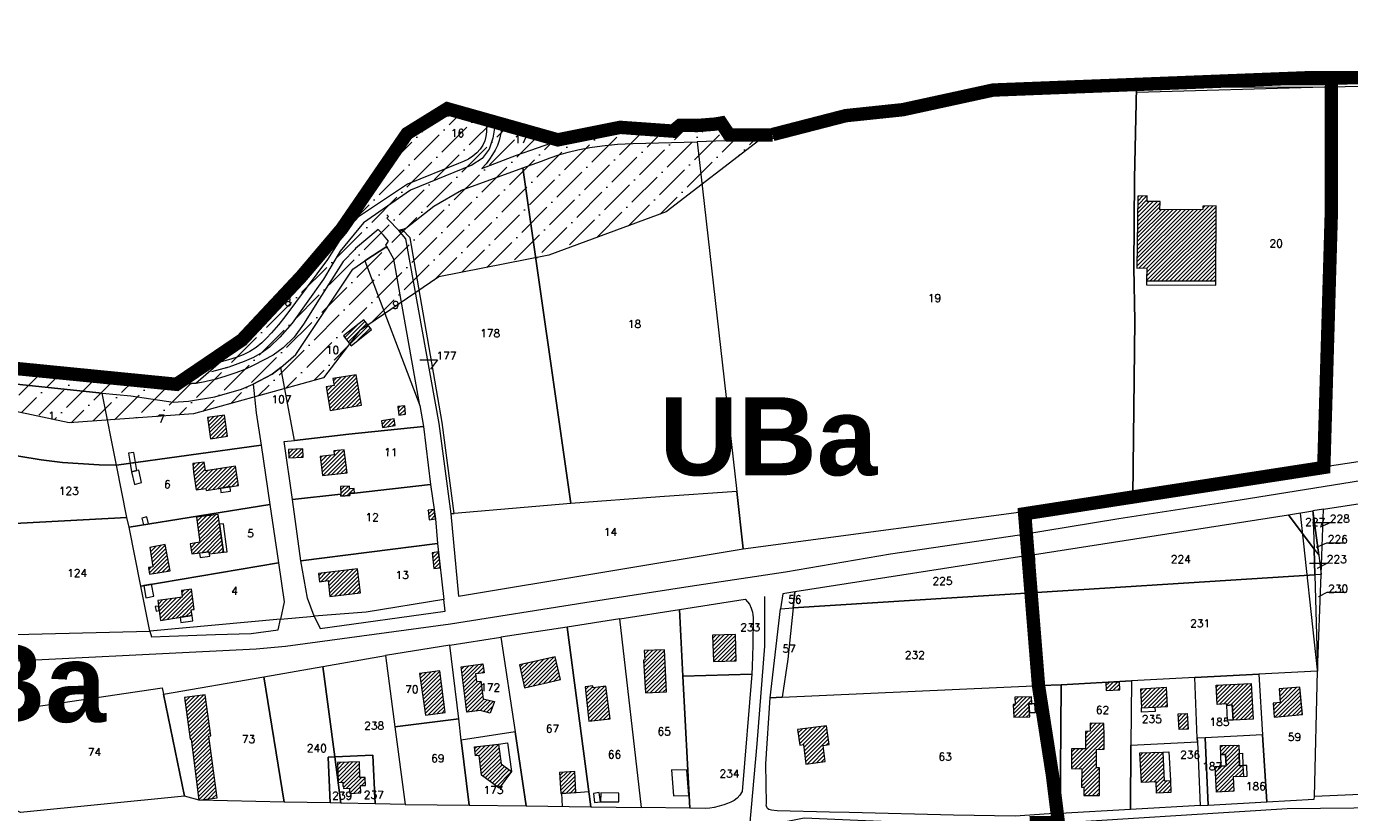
# Model space of a CAD drawing. Header units: metres. Extents: x 578835 to 593571, y 248557 to 255108.
# Tile 123 of 251: x 583728 to 584321, y 252857 to 253210. Entities that reach past the tile are written whole.
import ezdxf

# ---------------------------------------------------------------- set-up
doc = ezdxf.new("R2010")
doc.units = ezdxf.units.M
doc.linetypes.add('CACHEX2', pattern=[0.75, 0.5, -0.25])
doc.linetypes.add('SOLID_LINE', pattern=[0])
for name, color, linetype, lineweight in [('Cad-BATIMENT_BATI_LEGER13', 7, 'SOLID_LINE', 0), ('Cad-BATIMENT_BATI_PRIVE12', 7, 'SOLID_LINE', 0), ('Cad-BATIMENT_BATI_PRIVE12_HACH', 7, 'SOLID_LINE', 0), ('Cad-HYDROGRAPHI_COURS_D_EAU28', 5, 'SOLID_LINE', 0), ('Cad-PARCELLAIRE_PARCELLE1', 250, 'SOLID_LINE', 0), ('Cad-RESEAU_ROUT_AXE_DE_VOIE26', 255, 'SOLID_LINE', 0), ('Cad-RESEAU_ROUT_LIMITE_DE_VOIE_P23', 8, 'SOLID_LINE', 0), ('Cad-TOPONYMIE_DETAIL_PARCELLAIR181', 7, 'SOLID_LINE', 0), ('Cad-TOPONYMIE_NUMERO_DE_PARCELL182', 250, 'SOLID_LINE', 0), ('PLU', 7, 'CACHEX2', 5), ('PPRI global - contour', 152, 'Continuous', 5), ('PPRI global - hachures', 152, 'Continuous', 5)]:
    doc.layers.add(name, color=color, linetype=linetype, lineweight=lineweight)
doc.layers.add('PLU nom', color=7, linetype='Continuous')
doc.styles.get("Standard").update_dxf_attribs({"font": 'arialbd_0.ttf', "height": 50})
doc.styles.add('TEXTSTYLE_45_11', font='txt.shx', dxfattribs={"oblique": 50})

msp = doc.modelspace()

# ---------------------------------------------------------------- hatches: boundary and pattern name
at = {"layer": 'Cad-BATIMENT_BATI_PRIVE12_HACH', "ltscale": 0.4}
h = msp.add_hatch(dxfattribs=at)
h.set_pattern_fill('ANSI31', color=256, scale=0.4, style=0)
h.paths.add_polyline_path([(583913.96, 253171.74), (583914.58, 253169.23), (583918.24, 253169.86), (583917.5, 253172.81), (583915.95, 253172.57), (583914.9, 253172.26)])
h = msp.add_hatch(dxfattribs=at)
h.set_pattern_fill('ANSI31', color=256, scale=0.4, style=0)
h.paths.add_polyline_path([(584230.44, 253101.65), (584230.35, 253095.73), (584261.43, 253095.66), (584261.59, 253129.33), (584255.66, 253129.29), (584255.53, 253127.82), (584236.26, 253127.66), (584236.45, 253131.36), (584230.68, 253131.32), (584230.63, 253133.88), (584226.44, 253133.75), (584226.01, 253101.5)])
h = msp.add_hatch(dxfattribs=at)
h.set_pattern_fill('ANSI31', color=256, scale=0.4, style=0)
h.paths.add_polyline_path([(583870.12, 253071.1), (583873.53, 253066.7), (583882.74, 253073.93), (583879.32, 253078.33)])
h = msp.add_hatch(dxfattribs=at)
h.set_pattern_fill('ANSI31', color=256, scale=0.4, style=0)
h.paths.add_polyline_path([(583864.16, 253037.72), (583878.15, 253040.11), (583875.78, 253053.62), (583865.36, 253051.97), (583865.87, 253048.9), (583862.37, 253048.27)])
h = msp.add_hatch(dxfattribs=at)
h.set_pattern_fill('ANSI31', color=256, scale=0.4, style=0)
h.paths.add_polyline_path([(583894.92, 253035.6), (583897.93, 253035.97), (583897.62, 253039.73), (583894.51, 253039.47)])
h = msp.add_hatch(dxfattribs=at)
h.set_pattern_fill('ANSI31', color=256, scale=0.4, style=0)
h.paths.add_polyline_path([(583810.5, 253024.99), (583818.15, 253026.18), (583816.71, 253035.53), (583809.05, 253034.45)])
h = msp.add_hatch(dxfattribs=at)
h.set_pattern_fill('ANSI31', color=256, scale=0.4, style=0)
h.paths.add_polyline_path([(583893.33, 253030.91), (583892.84, 253033.87), (583887.23, 253032.95), (583887.56, 253029.97)])
h = msp.add_hatch(dxfattribs=at)
h.set_pattern_fill('ANSI31', color=256, scale=0.4, style=0)
h.paths.add_polyline_path([(583845.67, 253016.45), (583851.98, 253016.75), (583851.85, 253020.41), (583845.52, 253020.11)])
h = msp.add_hatch(dxfattribs=at)
h.set_pattern_fill('ANSI31', color=256, scale=0.4, style=0)
h.paths.add_polyline_path([(583859.71, 253017.06), (583860.76, 253008.45), (583871.7, 253009.7), (583870.42, 253020.07), (583865.76, 253019.57), (583866, 253017.81)])
h = msp.add_hatch(dxfattribs=at)
h.set_pattern_fill('ANSI31', color=256, scale=0.4, style=0)
h.paths.add_polyline_path([(583802.85, 253010.08), (583804.1, 253002.05), (583808.41, 253002.63), (583808.48, 253001.86), (583822.97, 253004.07), (583821.67, 253012.66), (583808.16, 253010.63), (583807.59, 253014.48), (583802.53, 253013.84)])
h = msp.add_hatch(dxfattribs=at)
h.set_pattern_fill('ANSI31', color=256, scale=0.4, style=0)
h.paths.add_polyline_path([(583868.95, 253000.11), (583868.93, 252999.32), (583873.04, 252999.55), (583873.03, 253000.56), (583875.01, 253000.61), (583874.92, 253002.61), (583872.87, 253002.55), (583872.78, 253003.66), (583868.84, 253003.55)])
h = msp.add_hatch(dxfattribs=at)
h.set_pattern_fill('ANSI31', color=256, scale=0.4, style=0)
h.paths.add_polyline_path([(583911.33, 252989.04), (583910.82, 252993.24), (583908.13, 252992.9), (583908.56, 252988.7)])
h = msp.add_hatch(dxfattribs=at)
h.set_pattern_fill('ANSI31', color=256, scale=0.4, style=0)
h.paths.add_polyline_path([(583809.79, 252974.32), (583809.96, 252973.33), (583816.24, 252974.08), (583813.92, 252991.05), (583804.21, 252989.79), (583805.64, 252978.66), (583801.33, 252977.85), (583802.04, 252973.34)])
h = msp.add_hatch(dxfattribs=at)
h.set_pattern_fill('ANSI31', color=256, scale=0.4, style=0)
h.paths.add_polyline_path([(583783.18, 252976.22), (583784.64, 252967.54), (583782.6, 252967.25), (583783.1, 252964.29), (583792.37, 252965.84), (583790.15, 252977.58)])
h = msp.add_hatch(dxfattribs=at)
h.set_pattern_fill('ANSI31', color=256, scale=0.4, style=0)
h.paths.add_polyline_path([(583913.58, 252967.16), (583912.74, 252974.22), (583909.89, 252973.87), (583910.63, 252966.8)])
h = msp.add_hatch(dxfattribs=at)
h.set_pattern_fill('ANSI31', color=256, scale=0.4, style=0)
h.paths.add_polyline_path([(583864.04, 252954.33), (583877.76, 252955.92), (583876.45, 252966.62), (583858.98, 252964.6), (583859.29, 252960.84), (583863.29, 252961.4)])
h = msp.add_hatch(dxfattribs=at)
h.set_pattern_fill('ANSI31', color=256, scale=0.4, style=0)
h.paths.add_polyline_path([(583797.4, 252956.89), (583797.8, 252954.04), (583791.37, 252953.05), (583786.89, 252952.45), (583787.97, 252943.52), (583792.52, 252944.23), (583802.2, 252945.82), (583801.83, 252948.25), (583803.13, 252948.47), (583801.88, 252957.61)])
h = msp.add_hatch(dxfattribs=at)
h.set_pattern_fill('ANSI31', color=256, scale=0.4, style=0)
h.paths.add_polyline_path([(584046.29, 252925.41), (584045.97, 252937.2), (584035.6, 252937), (584036.1, 252925.12)])
h = msp.add_hatch(dxfattribs=at)
h.set_pattern_fill('ANSI31', color=256, scale=0.4, style=0)
h.paths.add_polyline_path([(583951.37, 252913.36), (583961.72, 252915.78), (583965.59, 252916.67), (583967.46, 252917.04), (583965.13, 252927.21), (583949.03, 252923.64)])
h = msp.add_hatch(dxfattribs=at)
h.set_pattern_fill('ANSI31', color=256, scale=0.4, style=0)
h.paths.add_polyline_path([(584004.65, 252925.72), (584005.54, 252911.08), (584015.06, 252911.54), (584014.15, 252930.41), (584005.03, 252929.99), (584005.29, 252925.89)])
h = msp.add_hatch(dxfattribs=at)
h.set_pattern_fill('ANSI31', color=256, scale=0.4, style=0)
h.paths.add_polyline_path([(583904.27, 252919.68), (583906.9, 252901.06), (583915.79, 252902.24), (583913.31, 252920.99)])
h = msp.add_hatch(dxfattribs=at)
h.set_pattern_fill('ANSI31', color=256, scale=0.4, style=0)
h.paths.add_polyline_path([(583922.97, 252922.8), (583932.67, 252924.06), (583933.17, 252920.08), (583929.33, 252919.65), (583929.79, 252916.13), (583931.76, 252916.29), (583932.75, 252908.34), (583937.79, 252907.2), (583935.91, 252902.04), (583931.45, 252903.11), (583925.41, 252902.38)])
h = msp.add_hatch(dxfattribs=at)
h.set_pattern_fill('ANSI31', color=256, scale=0.4, style=0)
h.paths.add_polyline_path([(583980.14, 252898.37), (583989.79, 252899.4), (583987.74, 252914.05), (583982.19, 252913.37), (583982.03, 252914.25), (583978.52, 252913.84)])
h = msp.add_hatch(dxfattribs=at)
h.set_pattern_fill('ANSI31', color=256, scale=0.4, style=0)
h.paths.add_polyline_path([(584218.41, 252912.37), (584218.27, 252915.93), (584212.12, 252915.64), (584212.16, 252912.07)])
h = msp.add_hatch(dxfattribs=at)
h.set_pattern_fill('ANSI31', color=256, scale=0.4, style=0)
h.paths.add_polyline_path([(584278.1, 252899.3), (584269.15, 252898.89), (584268.75, 252905.65), (584266.29, 252905.45), (584266.24, 252906.11), (584262.05, 252905.88), (584261.57, 252914.53), (584277.26, 252915.29)])
h = msp.add_hatch(dxfattribs=at)
h.set_pattern_fill('ANSI31', color=256, scale=0.4, style=0)
h.paths.add_polyline_path([(583798.76, 252908.97), (583801.39, 252890.36), (583801.72, 252890.38), (583805.24, 252863.03), (583809.72, 252863.62), (583813.47, 252864.06), (583813.05, 252867.25), (583809.69, 252891.6), (583810.58, 252891.79), (583808.06, 252910.2)])
h = msp.add_hatch(dxfattribs=at)
h.set_pattern_fill('ANSI31', color=256, scale=0.4, style=0)
h.paths.add_polyline_path([(584171.39, 252905.88), (584170.49, 252905.8), (584170.8, 252900.14), (584177.95, 252900.3), (584177.79, 252902.29), (584177.55, 252906.17), (584178.95, 252906.18), (584178.77, 252909.28), (584171.2, 252909.1)])
h = msp.add_hatch(dxfattribs=at)
h.set_pattern_fill('ANSI31', color=256, scale=0.4, style=0)
h.paths.add_polyline_path([(584227.6, 252912.8), (584228.05, 252904.37), (584234.13, 252904.66), (584239.8, 252904.9), (584239.33, 252913.46)])
h = msp.add_hatch(dxfattribs=at)
h.set_pattern_fill('ANSI31', color=256, scale=0.4, style=0)
h.paths.add_polyline_path([(584290.33, 252906.8), (584287.07, 252906.41), (584287.58, 252900.21), (584300.34, 252901.39), (584299.15, 252913.65), (584289.82, 252912.88)])
h = msp.add_hatch(dxfattribs=at)
h.set_pattern_fill('ANSI31', color=256, scale=0.4, style=0)
h.paths.add_polyline_path([(584196.7, 252886.03), (584196.62, 252877.23), (584201.33, 252877.06), (584201.2, 252868.79), (584202.26, 252868.78), (584202.25, 252865.1), (584209.17, 252865.12), (584209.19, 252868.69), (584209.29, 252877.5), (584207.96, 252877.5), (584207.93, 252885.75), (584211.31, 252885.81), (584211.4, 252891.72), (584211.25, 252897.4), (584205.06, 252897.43), (584205.04, 252893.86), (584202.97, 252893.81), (584202.97, 252891.91), (584202.97, 252886)])
h = msp.add_hatch(dxfattribs=at)
h.set_pattern_fill('ANSI31', color=256, scale=0.4, style=0)
h.paths.add_polyline_path([(584244.6, 252901.63), (584248.62, 252901.86), (584248.97, 252894.75), (584244.94, 252894.63)])
h = msp.add_hatch(dxfattribs=at)
h.set_pattern_fill('ANSI31', color=256, scale=0.4, style=0)
h.paths.add_polyline_path([(584088, 252887.88), (584086.81, 252896.25), (584073.76, 252894.6), (584074.76, 252887.55), (584076.46, 252887.91), (584077.53, 252879.09), (584086.25, 252880.26), (584085.23, 252887.53)])
h = msp.add_hatch(dxfattribs=at)
h.set_pattern_fill('ANSI31', color=256, scale=0.4, style=0)
h.paths.add_polyline_path([(583939.63, 252888.08), (583940.78, 252879.25), (583945.51, 252875.86), (583939.88, 252868.37), (583931.97, 252874.17), (583930.91, 252883), (583929.35, 252882.87), (583928.94, 252886.85)])
h = msp.add_hatch(dxfattribs=at)
h.set_pattern_fill('ANSI31', color=256, scale=0.4, style=0)
h.paths.add_polyline_path([(584227.36, 252884.14), (584237.63, 252884.55), (584238.29, 252871.68), (584241.08, 252871.8), (584241.29, 252866.35), (584234.79, 252866.15), (584234.63, 252871.15), (584228.06, 252870.82)])
h = msp.add_hatch(dxfattribs=at)
h.set_pattern_fill('ANSI31', color=256, scale=0.4, style=0)
h.paths.add_polyline_path([(584263.5, 252887.5), (584271.74, 252887.63), (584271.88, 252883.85), (584272.09, 252878.4), (584273.57, 252878.53), (584273.82, 252873.64), (584269.22, 252873.37), (584269.51, 252866.93), (584261.71, 252866.61), (584261.16, 252878.05), (584263.86, 252878.27), (584266, 252878.34), (584265.82, 252883.45), (584263.67, 252883.5)])
h = msp.add_hatch(dxfattribs=at)
h.set_pattern_fill('ANSI31', color=256, scale=0.4, style=0)
h.paths.add_polyline_path([(583867.46, 252879.82), (583867.79, 252870.93), (583869.76, 252871.09), (583869.84, 252869.21), (583870.25, 252869.23), (583870.16, 252868.23), (583872.71, 252868.33), (583872.99, 252866.01), (583877.9, 252866.31), (583877.72, 252869.53), (583880.02, 252869.61), (583879.89, 252873.17), (583877.5, 252873.07), (583877.24, 252880.19)])
h = msp.add_hatch(dxfattribs=at)
h.set_pattern_fill('ANSI31', color=256, scale=0.4, style=0)
h.paths.add_polyline_path([(583974.41, 252866.46), (583973.88, 252875.77), (583967.07, 252875.32), (583967.6, 252866)])
at = {"layer": 'PPRI global - hachures', "ltscale": 0.4}
h = msp.add_hatch(dxfattribs=at)
h.set_pattern_fill('ANSI36', color=256, scale=2, style=0)
h.paths.add_polyline_path([(584056.9, 253159.02), (584014.84, 253126.67), (583962.25, 253107.26), (583912.9, 253097.56), (583877.31, 253073.3), (583861.13, 253052.28), (583802.88, 253036.1), (583747.06, 253032.06), (583713.09, 253039.34), (583713.9, 253057.13), (583738.91, 253055.21), (583761.74, 253051.37), (583803.89, 253049.85), (583815.15, 253059.58), (583824.57, 253069.27), (583851.25, 253097.75), (583876.72, 253124.61), (583897.32, 253160.01), (583901.3, 253164.43), (583911.82, 253170.92), (583925.17, 253172.66), (583940.52, 253168.23), (583966.54, 253158.74), (583978.86, 253162.01), (584004.95, 253165.46), (584033.86, 253165.7)])

# ---------------------------------------------------------------- linework, layer by layer
at = {"layer": 'Cad-BATIMENT_BATI_LEGER13'}
for points in [[(584261.42, 253093.87), (584261.43, 253095.66), (584230.35, 253095.73), (584230.34, 253093.95), (584261.42, 253093.87), (584261.42, 253093.87)], [(584261.42, 253093.87), (584261.43, 253095.66), (584230.35, 253095.73), (584230.34, 253093.95), (584261.42, 253093.87), (584261.42, 253093.87)], [(583776.86, 253014.38), (583776.07, 253018.88), (583773.72, 253018.46), (583774.41, 253014.05), (583776.86, 253014.38), (583776.86, 253014.38)], [(583776.86, 253014.38), (583776.07, 253018.88), (583773.72, 253018.46), (583774.41, 253014.05), (583776.86, 253014.38), (583776.86, 253014.38)], [(583777.41, 253010.74), (583776.87, 253014.27), (583776.86, 253014.38), (583774.41, 253014.05), (583774.42, 253013.94), (583774.98, 253010.2), (583777.41, 253010.74), (583777.41, 253010.74)], [(583777.41, 253010.74), (583776.87, 253014.27), (583776.86, 253014.38), (583774.41, 253014.05), (583774.42, 253013.94), (583774.98, 253010.2), (583777.41, 253010.74), (583777.41, 253010.74)], [(583779.59, 253005.35), (583778.3, 253010.92), (583777.41, 253010.74), (583774.98, 253010.2), (583776.37, 253004.41), (583779.59, 253005.35), (583779.59, 253005.35)], [(583779.59, 253005.35), (583778.3, 253010.92), (583777.41, 253010.74), (583774.98, 253010.2), (583776.37, 253004.41), (583779.59, 253005.35), (583779.59, 253005.35)], [(583819.47, 253001.54), (583819.3, 253003.54), (583814.99, 253002.84), (583815.06, 253000.96), (583819.47, 253001.54), (583819.47, 253001.54)], [(583819.47, 253001.54), (583819.3, 253003.54), (583814.99, 253002.84), (583815.06, 253000.96), (583819.47, 253001.54), (583819.47, 253001.54)], [(583782.7, 252986.88), (583781.94, 252990.05), (583779.68, 252989.42), (583780.35, 252986.35), (583782.7, 252986.88), (583782.7, 252986.88)], [(583782.7, 252986.88), (583781.94, 252990.05), (583779.68, 252989.42), (583780.35, 252986.35), (583782.7, 252986.88), (583782.7, 252986.88)], [(583817.95, 252974.33), (583816.32, 252986.9), (583814.53, 252986.65), (583816.24, 252974.08), (583817.95, 252974.33), (583817.95, 252974.33)], [(583817.95, 252974.33), (583816.32, 252986.9), (583814.53, 252986.65), (583816.24, 252974.08), (583817.95, 252974.33), (583817.95, 252974.33)], [(583810.12, 252972.34), (583809.96, 252973.33), (583809.79, 252974.32), (583805.55, 252973.74), (583805.88, 252971.77), (583810.12, 252972.34), (583810.12, 252972.34)], [(583810.12, 252972.34), (583809.96, 252973.33), (583809.79, 252974.32), (583805.55, 252973.74), (583805.88, 252971.77), (583810.12, 252972.34), (583810.12, 252972.34)], [(583785.08, 252954.42), (583783.97, 252959.79), (583780.56, 252959.17), (583781.51, 252953.68), (583785.08, 252954.42), (583785.08, 252954.42)], [(583785.08, 252954.42), (583783.97, 252959.79), (583780.56, 252959.17), (583781.51, 252953.68), (583785.08, 252954.42), (583785.08, 252954.42)], [(583787.43, 252947.93), (583787.19, 252949.92), (583785.71, 252949.8), (583786.06, 252947.7), (583787.43, 252947.93), (583787.43, 252947.93)], [(583787.43, 252947.93), (583787.19, 252949.92), (583785.71, 252949.8), (583786.06, 252947.7), (583787.43, 252947.93), (583787.43, 252947.93)], [(583797.19, 252942.61), (583802.56, 252943.4), (583802.2, 252945.82), (583796.92, 252944.93), (583797.19, 252942.61), (583797.19, 252942.61)], [(583797.19, 252942.61), (583802.56, 252943.4), (583802.2, 252945.82), (583796.92, 252944.93), (583797.19, 252942.61), (583797.19, 252942.61)], [(584180.51, 252902.3), (584180.19, 252906.17), (584179.19, 252906.2), (584177.55, 252906.17), (584177.79, 252902.29), (584180.51, 252902.3), (584180.51, 252902.3)], [(584180.51, 252902.3), (584180.19, 252906.17), (584179.19, 252906.2), (584177.55, 252906.17), (584177.79, 252902.29), (584180.51, 252902.3), (584180.51, 252902.3)], [(584228.05, 252904.37), (584234.13, 252904.66), (584234.22, 252902.66), (584228.14, 252902.37), (584228.05, 252904.37), (584228.05, 252904.37)], [(584228.05, 252904.37), (584234.13, 252904.66), (584234.22, 252902.66), (584228.14, 252902.37), (584228.05, 252904.37), (584228.05, 252904.37)], [(584266.29, 252905.45), (584268.75, 252905.65), (584269.15, 252898.89), (584266.68, 252898.8), (584266.29, 252905.45), (584266.29, 252905.45)], [(584266.29, 252905.45), (584268.75, 252905.65), (584269.15, 252898.89), (584266.68, 252898.8), (584266.29, 252905.45), (584266.29, 252905.45)], [(584263.67, 252883.5), (584265.82, 252883.45), (584266, 252878.34), (584263.86, 252878.27), (584263.67, 252883.5), (584263.67, 252883.5)], [(584263.67, 252883.5), (584265.82, 252883.45), (584266, 252878.34), (584263.86, 252878.27), (584263.67, 252883.5), (584263.67, 252883.5)], [(584271.88, 252883.85), (584273.36, 252883.97), (584273.57, 252878.53), (584272.09, 252878.4), (584271.88, 252883.85), (584271.88, 252883.85)], [(584271.88, 252883.85), (584273.36, 252883.97), (584273.57, 252878.53), (584272.09, 252878.4), (584271.88, 252883.85), (584271.88, 252883.85)], [(584273.57, 252878.53), (584273.82, 252873.64), (584275.54, 252873.68), (584275.38, 252878.56), (584273.57, 252878.53), (584273.57, 252878.53)], [(584273.57, 252878.53), (584273.82, 252873.64), (584275.54, 252873.68), (584275.38, 252878.56), (584273.57, 252878.53), (584273.57, 252878.53)], [(584018.14, 252864.87), (584025.04, 252865.11), (584024.09, 252876.41), (584017.25, 252876.5), (584018.14, 252864.87), (584018.14, 252864.87)], [(584018.14, 252864.87), (584025.04, 252865.11), (584024.09, 252876.41), (584017.25, 252876.5), (584018.14, 252864.87), (584018.14, 252864.87)], [(583982.28, 252866), (583982.77, 252861.91), (583985.39, 252862.24), (583984.88, 252866.33), (583982.28, 252866), (583982.28, 252866)], [(583982.28, 252866), (583982.77, 252861.91), (583985.39, 252862.24), (583984.88, 252866.33), (583982.28, 252866), (583982.28, 252866)], [(583993.64, 252866.16), (583985.55, 252866.27), (583985.47, 252862.25), (583993.56, 252862.15), (583993.64, 252866.16), (583993.64, 252866.16)], [(583993.64, 252866.16), (583985.55, 252866.27), (583985.47, 252862.25), (583993.56, 252862.15), (583993.64, 252866.16), (583993.64, 252866.16)]]:
    msp.add_lwpolyline(points, close=True, dxfattribs=at)
at = {"layer": 'Cad-BATIMENT_BATI_PRIVE12'}
for points in [[(583913.96, 253171.74), (583914.58, 253169.23), (583918.24, 253169.86), (583917.5, 253172.81), (583915.95, 253172.57), (583914.9, 253172.26), (583913.96, 253171.74), (583913.96, 253171.74)], [(584230.44, 253101.65), (584230.35, 253095.73), (584261.43, 253095.66), (584261.59, 253129.33), (584255.66, 253129.29), (584255.53, 253127.82), (584236.26, 253127.66), (584236.45, 253131.36), (584230.68, 253131.32), (584230.63, 253133.88), (584226.44, 253133.75), (584226.01, 253101.5), (584230.44, 253101.65), (584230.44, 253101.65)], [(583870.12, 253071.1), (583873.53, 253066.7), (583882.74, 253073.93), (583879.32, 253078.33), (583870.12, 253071.1), (583870.12, 253071.1)], [(583864.16, 253037.72), (583878.15, 253040.11), (583878.15, 253040.11), (583875.78, 253053.62), (583865.36, 253051.97), (583865.87, 253048.9), (583862.37, 253048.27), (583864.16, 253037.72), (583864.16, 253037.72)], [(583894.92, 253035.6), (583897.93, 253035.97), (583897.62, 253039.73), (583894.51, 253039.47), (583894.92, 253035.6), (583894.92, 253035.6)], [(583810.5, 253024.99), (583818.15, 253026.18), (583816.71, 253035.53), (583809.05, 253034.45), (583810.5, 253024.99), (583810.5, 253024.99)], [(583893.33, 253030.91), (583892.84, 253033.87), (583887.23, 253032.95), (583887.56, 253029.97), (583893.33, 253030.91), (583893.33, 253030.91)], [(583845.67, 253016.45), (583851.98, 253016.75), (583851.85, 253020.41), (583845.52, 253020.11), (583845.67, 253016.45), (583845.67, 253016.45)], [(583859.71, 253017.06), (583860.76, 253008.45), (583871.7, 253009.7), (583870.42, 253020.07), (583865.76, 253019.57), (583866, 253017.81), (583859.71, 253017.06), (583859.71, 253017.06)], [(583802.85, 253010.08), (583804.1, 253002.05), (583808.41, 253002.63), (583808.48, 253001.86), (583822.97, 253004.07), (583821.67, 253012.66), (583808.16, 253010.63), (583807.59, 253014.48), (583802.53, 253013.84), (583802.85, 253010.08), (583802.85, 253010.08)], [(583868.95, 253000.11), (583868.93, 252999.32), (583873.04, 252999.55), (583873.03, 253000.56), (583875.01, 253000.61), (583874.92, 253002.61), (583872.87, 253002.55), (583872.78, 253003.66), (583868.84, 253003.55), (583868.95, 253000.11), (583868.95, 253000.11)], [(583911.33, 252989.04), (583910.82, 252993.24), (583908.13, 252992.9), (583908.56, 252988.7), (583911.33, 252989.04), (583911.33, 252989.04)], [(583809.79, 252974.32), (583809.96, 252973.33), (583816.24, 252974.08), (583813.92, 252991.05), (583804.21, 252989.79), (583805.64, 252978.66), (583801.33, 252977.85), (583802.04, 252973.34), (583809.79, 252974.32), (583809.79, 252974.32)], [(583783.18, 252976.22), (583783.18, 252976.22), (583784.64, 252967.54), (583782.6, 252967.25), (583783.1, 252964.29), (583792.37, 252965.84), (583790.15, 252977.58), (583783.18, 252976.22), (583783.18, 252976.22)], [(583913.58, 252967.16), (583912.74, 252974.22), (583909.89, 252973.87), (583910.63, 252966.8), (583913.58, 252967.16), (583913.58, 252967.16)], [(583864.04, 252954.33), (583877.76, 252955.92), (583876.45, 252966.62), (583858.98, 252964.6), (583859.29, 252960.84), (583863.29, 252961.4), (583864.04, 252954.33), (583864.04, 252954.33)], [(583797.4, 252956.89), (583797.8, 252954.04), (583791.37, 252953.05), (583786.89, 252952.45), (583787.97, 252943.52), (583792.52, 252944.23), (583802.2, 252945.82), (583801.83, 252948.25), (583803.13, 252948.47), (583801.88, 252957.61), (583797.4, 252956.89), (583797.4, 252956.89)], [(584046.29, 252925.41), (584045.97, 252937.2), (584035.6, 252937), (584036.1, 252925.12), (584046.29, 252925.41), (584046.29, 252925.41)], [(583951.37, 252913.36), (583961.72, 252915.78), (583965.59, 252916.67), (583967.46, 252917.04), (583965.13, 252927.21), (583949.03, 252923.64), (583951.37, 252913.36), (583951.37, 252913.36)], [(584004.65, 252925.72), (584005.54, 252911.08), (584015.06, 252911.54), (584014.15, 252930.41), (584005.03, 252929.99), (584005.29, 252925.89), (584004.65, 252925.72), (584004.65, 252925.72)], [(583904.27, 252919.68), (583906.9, 252901.06), (583915.79, 252902.24), (583913.31, 252920.99), (583904.27, 252919.68), (583904.27, 252919.68)], [(583922.97, 252922.8), (583932.67, 252924.06), (583933.17, 252920.08), (583929.33, 252919.65), (583929.79, 252916.13), (583931.76, 252916.29), (583932.75, 252908.34), (583937.79, 252907.2), (583935.91, 252902.04), (583931.45, 252903.11), (583925.41, 252902.38), (583922.97, 252922.8), (583922.97, 252922.8)], [(583980.14, 252898.37), (583989.79, 252899.4), (583987.74, 252914.05), (583982.19, 252913.37), (583982.03, 252914.25), (583978.52, 252913.84), (583980.14, 252898.37), (583980.14, 252898.37)], [(584218.41, 252912.37), (584218.27, 252915.93), (584212.12, 252915.64), (584212.16, 252912.07), (584218.41, 252912.37), (584218.41, 252912.37)], [(584278.1, 252899.3), (584269.15, 252898.89), (584268.75, 252905.65), (584266.29, 252905.45), (584266.24, 252906.11), (584262.05, 252905.88), (584261.57, 252914.53), (584277.26, 252915.29), (584278.1, 252899.3), (584278.1, 252899.3)], [(583798.76, 252908.97), (583801.39, 252890.36), (583801.39, 252890.36), (583801.39, 252890.36), (583801.39, 252890.36), (583801.39, 252890.36), (583801.39, 252890.36), (583801.72, 252890.38), (583805.24, 252863.03), (583809.72, 252863.62), (583813.47, 252864.06), (583813.05, 252867.25), (583809.69, 252891.6), (583810.58, 252891.79), (583808.06, 252910.2), (583798.76, 252908.97), (583798.76, 252908.97)], [(584171.39, 252905.88), (584170.49, 252905.8), (584170.8, 252900.14), (584177.95, 252900.3), (584177.79, 252902.29), (584177.55, 252906.17), (584178.95, 252906.18), (584178.77, 252909.28), (584171.2, 252909.1), (584171.39, 252905.88), (584171.39, 252905.88)], [(584227.6, 252912.8), (584228.05, 252904.37), (584234.13, 252904.66), (584239.8, 252904.9), (584239.33, 252913.46), (584227.6, 252912.8), (584227.6, 252912.8)], [(584290.33, 252906.8), (584287.07, 252906.41), (584287.58, 252900.21), (584300.34, 252901.39), (584299.15, 252913.65), (584289.82, 252912.88), (584290.33, 252906.8), (584290.33, 252906.8)], [(584196.7, 252886.03), (584196.62, 252877.23), (584201.33, 252877.06), (584201.2, 252868.79), (584202.26, 252868.78), (584202.25, 252865.1), (584209.17, 252865.12), (584209.19, 252868.69), (584209.29, 252877.5), (584207.96, 252877.5), (584207.93, 252885.75), (584211.31, 252885.81), (584211.4, 252891.72), (584211.25, 252897.4), (584205.06, 252897.43), (584205.04, 252893.86), (584202.97, 252893.81), (584202.97, 252891.91), (584202.97, 252886), (584196.7, 252886.03), (584196.7, 252886.03)], [(584244.6, 252901.63), (584248.62, 252901.86), (584248.97, 252894.75), (584244.94, 252894.63), (584244.6, 252901.63), (584244.6, 252901.63)], [(584088, 252887.88), (584086.81, 252896.25), (584073.76, 252894.6), (584074.76, 252887.55), (584076.46, 252887.91), (584077.53, 252879.09), (584086.25, 252880.26), (584085.23, 252887.53), (584088, 252887.88), (584088, 252887.88)], [(583939.63, 252888.08), (583940.78, 252879.25), (583945.51, 252875.86), (583939.88, 252868.37), (583931.97, 252874.17), (583930.91, 252883), (583929.35, 252882.87), (583928.94, 252886.85), (583939.63, 252888.08), (583939.63, 252888.08)], [(584227.36, 252884.14), (584237.63, 252884.55), (584238.29, 252871.68), (584241.08, 252871.8), (584241.29, 252866.35), (584234.79, 252866.15), (584234.63, 252871.15), (584228.06, 252870.82), (584227.36, 252884.14), (584227.36, 252884.14)], [(584263.5, 252887.5), (584271.74, 252887.63), (584271.88, 252883.85), (584272.09, 252878.4), (584273.57, 252878.53), (584273.82, 252873.64), (584269.22, 252873.37), (584269.51, 252866.93), (584261.71, 252866.61), (584261.16, 252878.05), (584263.86, 252878.27), (584266, 252878.34), (584265.82, 252883.45), (584263.67, 252883.5), (584263.5, 252887.5), (584263.5, 252887.5)], [(583867.46, 252879.82), (583867.79, 252870.93), (583869.76, 252871.09), (583869.84, 252869.21), (583870.25, 252869.23), (583870.16, 252868.23), (583872.71, 252868.33), (583872.99, 252866.01), (583877.9, 252866.31), (583877.72, 252869.53), (583880.02, 252869.61), (583879.89, 252873.17), (583877.5, 252873.07), (583877.24, 252880.19), (583867.46, 252879.82), (583867.46, 252879.82)], [(583974.41, 252866.46), (583973.88, 252875.77), (583967.07, 252875.32), (583967.6, 252866), (583974.41, 252866.46), (583974.41, 252866.46)]]:
    msp.add_lwpolyline(points, close=True, dxfattribs=at)
at = {"layer": 'Cad-HYDROGRAPHI_COURS_D_EAU28'}
msp.add_lwpolyline([(583711.94, 253050.64), (583761.82, 253045.44), (583774.7, 253044.18), (583793.72, 253041.42), (583800.53, 253041.88), (583812.4, 253043.76), (583824.39, 253047.21), (583829.65, 253049.44), (583838.09, 253053.93), (583842.04, 253056.94), (583848.8, 253062.74), (583874.29, 253100.98), (583879.67, 253104.77), (583889.52, 253111.18), (583889.13, 253111.81), (583890.38, 253113.59), (583888.1, 253116.29), (583885.66, 253118.77), (583875.5, 253110.23), (583875.28, 253109.87), (583870.05, 253104.42), (583859.25, 253087.58), (583852.12, 253076.29), (583848.07, 253070.59), (583843.04, 253065.72), (583838.53, 253062.44), (583829.84, 253057.92), (583825.87, 253056.04), (583821.89, 253054.47), (583816.91, 253052.83), (583811.93, 253051.41), (583811.04, 253051.23), (583807.88, 253050.52), (583806.42, 253050.17), (583803.9, 253049.74), (583798.26, 253049.26), (583792.51, 253049.01), (583787.65, 253048.94), (583783.94, 253048.97), (583782.78, 253048.97), (583779.37, 253049.36), (583777.04, 253049.61), (583773.63, 253050), (583770.81, 253050.21), (583768.73, 253050.48), (583766.99, 253050.66), (583764.41, 253050.9), (583762.83, 253051.1), (583761.74, 253051.23), (583742.02, 253054.6), (583738.92, 253055.12), (583722.2, 253056.96)], dxfattribs=at)
at = {"layer": 'Cad-PARCELLAIRE_PARCELLE1'}
for points in [[(584224.24, 252999.36), (584225.02, 253077.79), (584224.66, 253101.72), (584224.87, 253141.65), (584225.83, 253182.41), (584187.12, 253182.18), (584163.59, 253180.67), (584121.64, 253170.8), (584095.5, 253168.07), (584061.78, 253159.22), (584028.75, 253158.15), (584046.55, 253001.34), (584049.34, 252975.71), (584186.53, 252993.87), (584224.24, 252999.36), (584224.24, 252999.36)], [(584310.51, 253012.37), (584311.75, 253083.37), (584313.42, 253182.71), (584310.13, 253182.66), (584225.83, 253182.41), (584224.87, 253141.65), (584224.66, 253101.72), (584225.02, 253077.79), (584224.24, 252999.36), (584263.96, 253005.35), (584267.13, 253005.84), (584310.51, 253012.37), (584310.51, 253012.37)], [(584313.42, 253182.71), (584390.48, 253184.69), (584391.4, 253024.71), (584310.51, 253012.37), (584311.75, 253083.37), (584313.42, 253182.71), (584313.42, 253182.71)], [(583870.47, 253117.16), (583869.33, 253118.96), (583880.67, 253135.07), (583897.32, 253159.87), (583899.27, 253162.15), (583901.31, 253164.33), (583903.17, 253165.82), (583905.12, 253167.09), (583907.15, 253168.38), (583909.53, 253169.58), (583911.81, 253170.77), (583913.96, 253171.74), (583914.9, 253172.26), (583915.95, 253172.57), (583917.5, 253172.81), (583919.71, 253172.88), (583921.94, 253172.85), (583925.18, 253172.56), (583928.45, 253171.94), (583930.53, 253171.67), (583932.05, 253171.24), (583933.41, 253170.69), (583933.92, 253168.61), (583934.25, 253166.63), (583934.34, 253164.52), (583934.26, 253162.5), (583934.02, 253160.48), (583933.53, 253158.55), (583932.69, 253156.58), (583931.44, 253154.8), (583929.86, 253153.11), (583928.08, 253151.63), (583926.13, 253150.34), (583923.99, 253149.28), (583921.75, 253148.42), (583898.88, 253139.05), (583876.78, 253124.49), (583872.26, 253119.43), (583870.47, 253117.16), (583870.47, 253117.16)], [(583966.56, 253158.63), (583940.56, 253168.05), (583940.78, 253166.29), (583940.94, 253164.51), (583940.78, 253162.5), (583940.44, 253160.57), (583940.02, 253158.64), (583939.22, 253156.45), (583938.15, 253154.37), (583937, 253152.37), (583935.69, 253150.36), (583934.05, 253148.22), (583932.17, 253146.17), (583947.74, 253152.04), (583966.56, 253158.63), (583966.56, 253158.63)], [(583950.52, 253146.48), (583958.93, 253149.41), (583962.85, 253150.85), (583966.78, 253152.19), (583970.95, 253153.42), (583975.24, 253154.45), (583980.58, 253155.57), (583986.12, 253156.37), (583992.98, 253157.05), (583999.97, 253157.29), (584028.75, 253158.15), (584046.55, 253001.34), (584012.05, 252998.9), (583972.17, 252995.91), (583950.52, 253146.48), (583950.52, 253146.48)], [(583919.79, 252991.43), (583914.32, 253032.32), (583899.99, 253115.06), (583896.46, 253118.78), (583898.14, 253119.36), (583910.58, 253129.32), (583923.09, 253136.38), (583950.52, 253146.48), (583972.17, 252995.91), (583919.79, 252991.43), (583919.79, 252991.43)], [(583870.47, 253117.16), (583862.88, 253105.38), (583843.86, 253079.61), (583840.94, 253076.02), (583837.78, 253072.41), (583835.66, 253070.11), (583833.46, 253067.92), (583830.98, 253065.93), (583828.17, 253064.14), (583825.07, 253062.66), (583821.97, 253061.39), (583818.59, 253060.33), (583815.21, 253059.48), (583824.62, 253069.08), (583836.35, 253081.66), (583851.25, 253097.61), (583861.04, 253107.79), (583869.33, 253118.96), (583870.47, 253117.16), (583870.47, 253117.16)], [(583919.79, 252991.43), (583914.32, 253032.32), (583899.99, 253115.06), (583896.46, 253118.78), (583894.77, 253118.3), (583897.97, 253114.56), (583912.88, 253031.75), (583918.23, 252991.29), (583919.79, 252991.43), (583919.79, 252991.43)], [(583879.67, 253104.77), (583904.37, 253039.96), (583892.72, 253105.42), (583889.52, 253111.18), (583879.67, 253104.77), (583879.67, 253104.77)], [(583879.67, 253104.77), (583904.37, 253039.96), (583905.97, 253030.51), (583872.48, 253027.05), (583848.15, 253024.23), (583842.04, 253056.94), (583848.8, 253062.74), (583874.29, 253100.98), (583879.67, 253104.77), (583879.67, 253104.77)], [(583829.65, 253049.44), (583830.96, 253036.62), (583833.16, 253022.09), (583837.12, 252995.44), (583840.95, 252969.34), (583843.56, 252951.95), (583841.82, 252944.11), (583857.04, 252945.39), (583853.97, 252953.49), (583851, 252970.29), (583847.23, 252997.73), (583843.58, 253023.73), (583848.15, 253024.23), (583842.04, 253056.94), (583838.09, 253053.93), (583829.65, 253049.44), (583829.65, 253049.44)], [(583768.3, 253013.21), (583761.82, 253045.44), (583711.94, 253050.64), (583712.99, 253019.29), (583724.44, 253017.25), (583734.49, 253015.52), (583744.14, 253014.32), (583760.46, 253013.34), (583768.3, 253013.21), (583768.3, 253013.21)], [(583829.65, 253049.44), (583830.96, 253036.62), (583833.16, 253022.09), (583768.3, 253013.21), (583761.82, 253045.44), (583774.7, 253044.18), (583793.72, 253041.42), (583800.53, 253041.88), (583812.4, 253043.76), (583824.39, 253047.21), (583829.65, 253049.44), (583829.65, 253049.44)], [(583848.15, 253024.23), (583872.48, 253027.05), (583905.97, 253030.51), (583909.14, 253004.47), (583875.01, 253000.61), (583873.03, 253000.56), (583873.04, 252999.55), (583868.93, 252999.32), (583868.95, 253000.11), (583847.23, 252997.73), (583843.58, 253023.73), (583848.15, 253024.23), (583848.15, 253024.23)], [(583833.16, 253022.09), (583837.12, 252995.44), (583773.93, 252985.37), (583772.98, 252989.75), (583768.3, 253013.21), (583833.16, 253022.09), (583833.16, 253022.09)], [(583714.08, 252986.5), (583772.98, 252989.75), (583768.3, 253013.21), (583760.46, 253013.34), (583744.14, 253014.32), (583734.49, 253015.52), (583724.44, 253017.25), (583712.99, 253019.29), (583714.08, 252986.5), (583714.08, 252986.5)], [(583909.14, 253004.47), (583910.82, 252993.24), (583911.33, 252989.04), (583912.34, 252977.98), (583851, 252970.29), (583847.23, 252997.73), (583868.95, 253000.11), (583868.93, 252999.32), (583873.04, 252999.55), (583873.03, 253000.56), (583875.01, 253000.61), (583909.14, 253004.47), (583909.14, 253004.47)], [(584046.55, 253001.34), (584012.05, 252998.9), (583972.17, 252995.91), (583919.79, 252991.43), (583918.23, 252991.29), (583921.74, 252954.36), (584049.34, 252975.71), (584046.55, 253001.34), (584046.55, 253001.34)], [(584308.69, 252964.18), (584309.79, 252993.46), (584344.62, 252998.83), (584346.49, 252890.53), (584346.95, 252866.38), (584305.64, 252864.59), (584307.04, 252920.78), (584308.69, 252964.18), (584308.69, 252964.18)], [(583840.95, 252969.34), (583779.17, 252958.94), (583773.93, 252985.37), (583837.12, 252995.44), (583840.95, 252969.34), (583840.95, 252969.34)], [(584304.91, 252992.61), (584305.52, 252975.5), (584294.01, 252990.92), (584304.91, 252992.61), (584304.91, 252992.61)], [(584308.69, 252964.18), (584309.79, 252993.46), (584304.91, 252992.61), (584307.56, 252972.77), (584308.69, 252964.18), (584308.69, 252964.18)], [(584307.56, 252972.77), (584304.91, 252992.61), (584305.52, 252975.5), (584307.56, 252972.77), (584307.56, 252972.77)], [(583773.93, 252985.37), (583772.98, 252989.75), (583714.08, 252986.5), (583714.18, 252983.28), (583716.89, 252937.03), (583783.26, 252938.66), (583779.17, 252958.94), (583773.93, 252985.37), (583773.93, 252985.37)], [(584180.96, 252956.06), (584180.11, 252973.16), (584294.01, 252990.92), (584305.52, 252975.5), (584305.82, 252963.93), (584180.96, 252956.06), (584180.96, 252956.06)], [(583912.34, 252977.98), (583915.09, 252952.91), (583880.3, 252947.21), (583857.04, 252945.39), (583853.97, 252953.49), (583851, 252970.29), (583912.34, 252977.98), (583912.34, 252977.98)], [(584305.52, 252975.5), (584307.56, 252972.77), (584308.69, 252964.18), (584305.82, 252963.93), (584305.52, 252975.5), (584305.52, 252975.5)], [(583840.95, 252969.34), (583843.56, 252951.95), (583841.82, 252944.11), (583783.26, 252938.66), (583779.17, 252958.94), (583840.95, 252969.34), (583840.95, 252969.34)], [(584071.84, 252949.17), (584180.96, 252956.06), (584180.11, 252973.16), (584072.56, 252956.37), (584071.84, 252949.17), (584071.84, 252949.17)], [(584305.82, 252963.93), (584307.04, 252920.78), (584280.7, 252919.47), (584251.97, 252917.96), (584223.66, 252916.49), (584192, 252914.73), (584182.97, 252914.32), (584180.96, 252956.06), (584305.82, 252963.93), (584305.82, 252963.93)], [(584307.04, 252920.78), (584308.69, 252964.18), (584305.82, 252963.93), (584307.04, 252920.78), (584307.04, 252920.78)], [(584066.18, 252948.81), (584071.84, 252949.17), (584072.56, 252956.37), (584067.19, 252955.47), (584066.18, 252948.81), (584066.18, 252948.81)], [(584071.84, 252949.17), (584069.47, 252926.24), (584066.86, 252909.07), (584182.97, 252914.32), (584180.96, 252956.06), (584071.84, 252949.17), (584071.84, 252949.17)], [(584053.23, 252919.41), (584022.39, 252918.51), (584020.88, 252948.48), (584050.33, 252953.05), (584051.34, 252951.92), (584052.17, 252950.76), (584053.05, 252949.05), (584053.62, 252947.21), (584053.81, 252945.99), (584053.91, 252944.77), (584053.79, 252932.39), (584053.51, 252922.89), (584053.23, 252919.41), (584053.23, 252919.41)], [(583970.44, 252940.59), (583981.05, 252859.99), (584003.74, 252859.66), (583994.12, 252944.24), (583970.44, 252940.59), (583970.44, 252940.59)], [(584025.52, 252859.36), (584003.74, 252859.66), (583994.12, 252944.24), (584020.88, 252948.48), (584022.39, 252918.51), (584025.52, 252859.36), (584025.52, 252859.36)], [(584071.84, 252949.17), (584069.47, 252926.24), (584066.86, 252909.07), (584061.52, 252908.85), (584066.18, 252948.81), (584071.84, 252949.17), (584071.84, 252949.17)], [(583940.66, 252935.98), (583947.08, 252893.6), (583952.08, 252860.36), (583981.05, 252859.99), (583970.44, 252940.59), (583940.66, 252935.98), (583940.66, 252935.98)], [(583888.92, 252927.87), (583893.15, 252895.9), (583921.79, 252899.41), (583917.8, 252932.4), (583888.92, 252927.87), (583888.92, 252927.87)], [(583917.8, 252932.4), (583940.66, 252935.98), (583947.08, 252893.6), (583922.91, 252889.91), (583921.79, 252899.41), (583917.8, 252932.4), (583917.8, 252932.4)], [(583860.81, 252922.96), (583888.92, 252927.87), (583893.15, 252895.9), (583897.72, 252861.06), (583884.26, 252861.26), (583883.34, 252883.15), (583866.18, 252882.39), (583860.81, 252922.96), (583860.81, 252922.96)], [(583843.56, 252862.1), (583834.41, 252918.3), (583860.81, 252922.96), (583866.18, 252882.39), (583863.22, 252882.25), (583864.2, 252861.71), (583843.56, 252862.1), (583843.56, 252862.1)], [(584280.7, 252919.47), (584282.39, 252892.31), (584284.34, 252862.15), (584305.58, 252863.37), (584305.64, 252864.59), (584307.04, 252920.78), (584280.7, 252919.47), (584280.7, 252919.47)], [(583789.41, 252910.42), (583834.41, 252918.3), (583843.56, 252862.1), (583805.42, 252862.93), (583798.75, 252864.83), (583789.41, 252910.42), (583789.41, 252910.42)], [(584022.39, 252918.51), (584053.23, 252919.41), (584048.96, 252866.89), (584047.94, 252865.25), (584046.67, 252863.8), (584045.34, 252862.8), (584043.85, 252862), (584042.33, 252861.43), (584040.73, 252860.85), (584038.64, 252860.24), (584036.45, 252859.71), (584034.42, 252859.43), (584032.45, 252859.27), (584025.52, 252859.36), (584022.39, 252918.51), (584022.39, 252918.51)], [(584061.52, 252908.85), (584066.86, 252909.07), (584182.97, 252914.32), (584192, 252914.73), (584191.64, 252856.96), (584186.71, 252856.78), (584171.45, 252855.83), (584143.81, 252856.2), (584096.89, 252857.4), (584088.06, 252857.56), (584064.61, 252858.16), (584062.11, 252858.51), (584061.44, 252858.57), (584060.93, 252858.75), (584060.31, 252859.25), (584060.01, 252859.9), (584059.78, 252860.66), (584059.8, 252861.33), (584059.62, 252879.27), (584061.52, 252908.85), (584061.52, 252908.85)], [(584192, 252914.73), (584223.66, 252916.49), (584223.35, 252887.6), (584223.13, 252858.81), (584191.64, 252856.96), (584192, 252914.73), (584192, 252914.73)], [(584223.66, 252916.49), (584223.35, 252887.6), (584253.14, 252889.19), (584253.09, 252890.74), (584251.97, 252917.96), (584223.66, 252916.49), (584223.66, 252916.49)], [(584256.7, 252890.94), (584253.09, 252890.74), (584251.97, 252917.96), (584280.7, 252919.47), (584282.39, 252892.31), (584256.7, 252890.94), (584256.7, 252890.94)], [(583721.49, 252859.16), (583719.07, 252902.99), (583788.83, 252913.38), (583789.41, 252910.42), (583798.75, 252864.83), (583725.18, 252857.46), (583721.49, 252859.16), (583721.49, 252859.16)], [(583893.15, 252895.9), (583897.72, 252861.06), (583926.43, 252860.66), (583922.91, 252889.91), (583921.79, 252899.41), (583893.15, 252895.9), (583893.15, 252895.9)], [(583947.08, 252893.6), (583922.91, 252889.91), (583926.43, 252860.66), (583952.08, 252860.36), (583947.08, 252893.6), (583947.08, 252893.6)], [(584256.7, 252890.94), (584253.09, 252890.74), (584253.14, 252889.19), (584254.38, 252860.53), (584257.99, 252860.73), (584256.7, 252890.94), (584256.7, 252890.94)], [(584282.39, 252892.31), (584256.7, 252890.94), (584257.99, 252860.73), (584284.34, 252862.15), (584282.39, 252892.31), (584282.39, 252892.31)], [(584223.35, 252887.6), (584253.14, 252889.19), (584254.38, 252860.53), (584223.13, 252858.81), (584223.35, 252887.6), (584223.35, 252887.6)], [(583863.22, 252882.25), (583866.18, 252882.39), (583868.89, 252861.65), (583864.2, 252861.71), (583863.22, 252882.25), (583863.22, 252882.25)], [(583866.18, 252882.39), (583883.34, 252883.15), (583884.26, 252861.26), (583868.89, 252861.65), (583866.18, 252882.39), (583866.18, 252882.39)]]:
    msp.add_lwpolyline(points, close=True, dxfattribs=at)
at = {"layer": 'Cad-RESEAU_ROUT_AXE_DE_VOIE26'}
msp.add_line((584161.95, 253178.87), (584161.95, 253178.87), dxfattribs=at)
for points in [[(584040.66, 253159.42), (584061.72, 253160.08), (584095.48, 253168.84), (584121.34, 253171.58), (584141.9, 253176.48), (584161.36, 253181.12), (584161.54, 253181.16), (584163.47, 253181.63), (584181.29, 253182.85), (584181.44, 253182.86), (584186.98, 253183.28), (584225.78, 253183.51), (584309.85, 253183.84), (584341.22, 253184.66)], [(584040.66, 253159.42), (584061.72, 253160.08), (584095.48, 253168.84), (584121.34, 253171.58), (584141.9, 253176.48), (584161.36, 253181.12), (584161.54, 253181.16), (584163.47, 253181.63), (584181.29, 253182.85), (584181.44, 253182.86), (584186.98, 253183.28), (584225.78, 253183.51), (584309.85, 253183.84), (584341.22, 253184.66)], [(583937.6, 253169.15), (583937.8, 253164.24), (583937.08, 253159.79), (583935.49, 253154.83), (583932.33, 253150.67), (583927.73, 253147.58), (583900.15, 253136.41), (583879.15, 253121.72), (583868.65, 253109.13), (583861.22, 253096.57), (583847.16, 253076.81), (583841.58, 253070.48), (583836.98, 253066.09), (583833.63, 253063.58), (583829.77, 253061.4), (583825.61, 253059.58), (583818.76, 253057.04), (583810.98, 253055)], [(584575.06, 253045.38), (584558.74, 253042.67), (584518.06, 253036.15), (584475.81, 253029.53), (584426.21, 253021.34), (584356.03, 253010.9), (584272.29, 252997.47), (584217.94, 252989.05), (584173.43, 252981.83), (584115.5, 252973.19), (584068.36, 252965.17), (584025.68, 252958.77), (583978.41, 252951.46), (583918.07, 252941.91), (583844.11, 252931.86), (583830.88, 252930.64), (583698.71, 252924.03)], [(584058.95, 252954.29), (584058.92, 252932.06), (584055.55, 252888.29), (584052.29, 252851.29)], [(584576.13, 252834.78), (584526.93, 252852.22), (584475.06, 252865.95), (584449.69, 252864.64), (584415.22, 252861.23), (584397.98, 252860.17), (584293.38, 252859.12), (584181.7, 252852), (584157.62, 252852.31), (584142.32, 252852.09), (584076.75, 252854.91), (584056.6, 252850.92)]]:
    msp.add_lwpolyline(points, dxfattribs=at)
at = {"layer": 'Cad-RESEAU_ROUT_LIMITE_DE_VOIE_P23'}
for p, q in [((584310.13, 253182.63), (584225.94, 253180.22)), ((584299.31, 252991.66), (584306.95, 252921.34))]:
    msp.add_line(p, q, dxfattribs=at)
for points in [[(583896.99, 253117.68), (583896.29, 253118.4), (583895.57, 253117.7), (583889.53, 253123.92), (583890.25, 253124.61), (583889.55, 253125.33)], [(583857.02, 252945.42), (583859.66, 252939.94), (583915.79, 252947.72), (583915.09, 252952.93)], [(583783.28, 252938.7), (583783.97, 252936.22), (583791.93, 252936.48), (583812.74, 252937.16), (583828.67, 252937.63), (583840.79, 252939.31), (583841.8, 252944.07)], [(583939.63, 252888.09), (583943.75, 252888.64), (583945.48, 252875.85)], [(584237.6, 252884.55), (584240.38, 252884.69), (584241.05, 252871.82)], [(583968.35, 252860.11), (583968, 252866.05), (583974.45, 252866.43), (583980.12, 252866.88)]]:
    msp.add_lwpolyline(points, dxfattribs=at)
at = {"layer": 'Cad-TOPONYMIE_DETAIL_PARCELLAIR181'}
for points in [[(583904.39, 253060.36), (583912.22, 253060.34), (583909.1, 253056.19), (583909.1, 253056.19)], [(584304.85, 252987.37), (584313.01, 252987.39), (584308.24, 252985.32), (584308.24, 252985.32)], [(584319.22, 252978.2), (584311.06, 252978.19), (584306.44, 252976.24), (584306.44, 252976.24)], [(584303.41, 252969.19), (584311.57, 252969.2), (584306.82, 252966.8), (584306.82, 252966.8)], [(584319.34, 252956.03), (584311.18, 252956.02), (584307.55, 252954.16), (584307.55, 252954.16)]]:
    msp.add_lwpolyline(points, dxfattribs=at)
at = {"layer": 'PLU', "color": 7, "ltscale": 2, "const_width": 6}
for points in [[(586993.91, 253927.32), (586153.97, 253589.15), (585711.85, 253408.69), (585661.81, 253388.55), (585581, 253364.58), (585517.12, 253352.49), (585304.49, 253329.51), (585175.23, 253291.72), (585055.77, 253248.87), (585042.31, 253244.14), (584950.27, 253244.14), (584744.2, 253233.61), (584562.27, 253208.76), (584490.62, 253197.88), (584413.7, 253186.83), (584302.86, 253186.83), (584161.5, 253181.3), (584121.01, 253172.5), (584095.41, 253169.82), (584062.66, 253161.38)], [(584313.2, 253186.45), (584313.2, 253125.18), (584313.2, 253125.18), (584309.85, 253012.12), (584175.68, 252991.36), (584181.9, 252914.16), (584188.12, 252874.22), (584190.78, 252852.92), (584181.01, 252852.92), (584183.68, 252810.33), (584210.32, 252808.55), (584210.32, 252716.26)], [(583711.45, 253057.64), (583795.22, 253049.38), (583824.57, 253069.27), (583851.25, 253097.75), (583869.34, 253119.06), (583898.64, 253161.78), (583916.67, 253172.94), (583966.26, 253158.99), (583994.26, 253164.58), (584017.98, 253162.89), (584021.09, 253165.45), (584029.02, 253165.42), (584036.97, 253166.06), (584039.56, 253166.51), (584043.17, 253161.15), (584062.66, 253161.15)]]:
    msp.add_lwpolyline(points, dxfattribs=at)
at = {"layer": 'PPRI global - contour'}
msp.add_lwpolyline([(583713.9, 253057.13), (583738.91, 253055.21), (583761.74, 253051.37), (583803.89, 253049.85), (583815.15, 253059.58), (583824.57, 253069.27), (583851.25, 253097.75), (583876.72, 253124.61), (583897.32, 253160.01), (583901.3, 253164.43), (583911.82, 253170.92), (583925.17, 253172.66), (583940.52, 253168.23), (583966.54, 253158.74), (583978.86, 253162.01), (584004.95, 253165.46), (584033.86, 253165.7), (584056.9, 253159.02), (584014.84, 253126.67), (583962.25, 253107.26), (583912.9, 253097.56), (583877.31, 253073.3), (583861.13, 253052.28), (583802.88, 253036.1), (583747.06, 253032.06), (583713.09, 253039.34)], dxfattribs=at).dxf.unprotected_set("ltscale", 0)

# ---------------------------------------------------------------- texts
at = {"layer": 'Cad-TOPONYMIE_NUMERO_DE_PARCELL182', "style": 'TEXTSTYLE_45_11'}
for s, height, p in [('16', 3.491, (583918.22, 253160.28)), ('17', 3.491, (583946.67, 253157.53)), ('20', 3.491, (584285.47, 253110.82)), ('8', 3.49, (583843.77, 253084.5)), ('9', 3.49, (583892.02, 253083.18)), ('19', 3.491, (584132.25, 253086.3)), ('18', 3.491, (583997.64, 253074.72)), ('178', 3.491, (583931.43, 253070.59)), ('10', 3.491, (583862.21, 253063.08)), ('177', 3.491, (583911.8, 253060.48)), ('107', 3.491, (583837.76, 253040.97)), ('1', 3.49, (583737.67, 253033.62)), ('7', 3.49, (583786.99, 253032.17)), ('11', 3.491, (583888.29, 253017.22)), ('123', 3.491, (583742.46, 252999.91)), ('6', 3.49, (583789.6, 253002.84)), ('12', 3.491, (583879.93, 252988.09)), ('227', 3.491, (584301.51, 252985.97)), ('228', 3.491, (584312.6, 252987.46)), ('5', 3.49, (583826.97, 252980.83)), ('14', 3.491, (583986.89, 252981.48)), ('226', 3.491, (584311.63, 252978.24)), ('224', 3.491, (584241.26, 252969.29)), ('223', 3.491, (584311.15, 252969.29)), ('124', 3.491, (583746.2, 252963.1)), ('13', 3.491, (583893.39, 252962.19)), ('225', 3.491, (584134.35, 252959.52)), ('4', 3.49, (583819.8, 252955.09)), ('230', 3.491, (584311.8, 252956.07)), ('56', 3.491, (584069.53, 252951.21)), ('231', 3.491, (584249.93, 252940.53)), ('233', 3.491, (584048.11, 252938.72)), ('57', 3.491, (584067, 252929.15)), ('232', 3.491, (584121.92, 252926.33)), ('70', 3.491, (583897.75, 252910.94)), ('172', 3.491, (583931.39, 252911.8)), ('62', 3.491, (584207.52, 252901.65)), ('238', 3.491, (583879.41, 252894.64)), ('67', 3.491, (583960.83, 252893.3)), ('235', 3.491, (584228.21, 252897.59)), ('185', 3.491, (584258.57, 252896.33)), ('73', 3.491, (583824.49, 252888.6)), ('65', 3.491, (584011.01, 252892.03)), ('59', 3.491, (584293.66, 252889.57)), ('74', 3.491, (583755.37, 252882.83)), ('240', 3.491, (583853.72, 252884.57)), ('66', 3.491, (583988.71, 252881.7)), ('236', 3.491, (584245.45, 252881.63)), ('69', 3.491, (583909.48, 252879.98)), ('63', 3.491, (584136.99, 252880.71)), ('187', 3.491, (584255.32, 252876.44)), ('234', 3.491, (584038.75, 252873.17)), ('239', 3.491, (583864.98, 252863.23)), ('237', 3.491, (583879.28, 252863.64)), ('173', 3.491, (583932.88, 252865.83)), ('186', 3.491, (584274.9, 252867.49))]:
    msp.add_text(s, height=height, rotation=359.58868, dxfattribs=at).set_placement(p)
at = {"layer": 'PLU nom', "char_height": 35, "width": 195.3422, "attachment_point": 2}
for insert in [(584060.69, 253043.58), (583714.7, 252932.97)]:
    msp.add_mtext('UBa', dxfattribs=dict(at, insert=insert))

doc.saveas('drawing.dxf')
